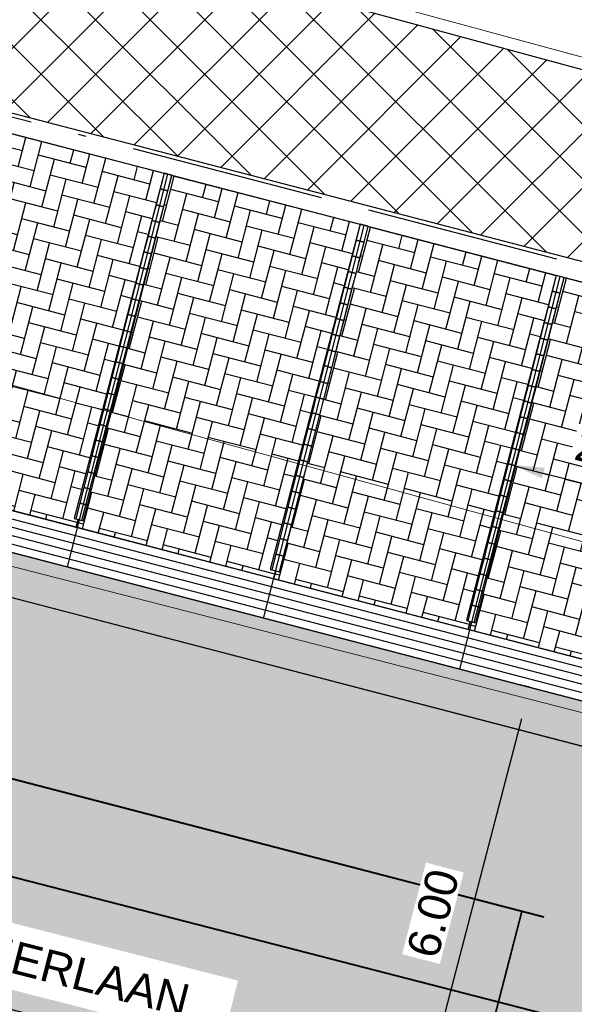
# Model space of a CAD drawing. Header units: metres. Extents: x 252743 to 254903, y 592696 to 593766.
# Tile 34 of 174: x 253735 to 253742, y 592953 to 592965. Entities that reach past the tile are written whole.
import ezdxf
from ezdxf.lldxf.tags import DXFTag

# ---------------------------------------------------------------- set-up
doc = ezdxf.new("R2010")
doc.units = ezdxf.units.M
for name, pattern in [('ACAD_ISO11W100', [33, 12, -3, 12, -3, 0, -3]), ('CENTER', [50.8, 31.75, -6.35, 6.35, -6.35]), ('HIDDEN', [9.525, 6.35, -3.175]), ('IMPORT-KG-KADASTRAAL-SO _2_', [0]), ('IMPORT-KG-PERCEEL-SO _2_', [0])]:
    doc.linetypes.add(name, pattern=pattern)
for name, color, linetype, lineweight in [('132034000_dwg', 8, 'Continuous', 5), ('B-BH-GR-BEPLANTING_CULTUUR_HEESTERS-G', 250, 'Continuous', 18), ('B-BH-KG-GRENS_KADASTRAAL-G', 250, 'IMPORT-KG-KADASTRAAL-SO _2_', 18), ('B-BH-KG-GRENS_PERCEEL-G', 250, 'IMPORT-KG-PERCEEL-SO _2_', 18), ('B-BH-VH-OPENVERHARDING-G', 250, 'Continuous', 18), ('N-RI-DWA-PVC', 12, 'CENTER', 40), ('N-RI-HWA-PVC', 150, 'ACAD_ISO11W100', 40), ('N-RI-HWA-PVC125 KOLKAANSLUITING', 140, 'HIDDEN', 35), ('N-woningen', 1, 'Continuous', 0)]:
    doc.layers.add(name, color=color, linetype=linetype, lineweight=lineweight)
for name, color, linetype in [('ALGEMEEN TEKST 200', 7, 'Continuous'), ('N-GR-ARC-GROENVOORZIENING-N', 82, 'Continuous'), ('N-WB-ARC-BETONSTEEN KF', 253, 'Continuous'), ('N-WB-ARC-SBS-KF-ROODBRUIN-PARKEREN', 24, 'Continuous'), ('N-WB-ARC-SBS-KF-ROODBRUIN-RIJBAAN', 24, 'Continuous'), ('N-WB-BAND TROTTOIRBAND 18 20', 7, 'ACAD_ISO11W100'), ('N-WB-KANTVERHARDING', 2, 'Continuous'), ('N-WB-MATERIAALGRENS', 1, 'Continuous'), ('N-WB-MOLGOOT GEBAKKEN DF', 8, 'Continuous')]:
    doc.layers.add(name, color=color, linetype=linetype)
doc.layers.add('B-WE-KG-GRENS_PERCEEL-G', color=7, linetype='KG-PERCEEL-SO', lineweight=18, true_color=0x00a6ff)
doc.layers.get('0').freeze()
doc.styles.add('N_STANDARD 200', font='arial.ttf', dxfattribs={"height": 0.4})
doc.styles.get("Standard").update_dxf_attribs({"font": 'simplex.shx'})
tags = doc.linetypes.add('KG-PERCEEL-SO', pattern='A,5.5,-2,["P",Standard,S=1.8,R=0,X=-0.5,Y=-0.9],-2,5.5,-2,[5,NLCS.SHX,S=0.75,R=0,X=0,Y=0],-2', length=19).pattern_tags.tags
tags[6] = DXFTag(74, 10)
doc.dimstyles.new('N_DIMENSION 200', dxfattribs={"dimtxt": 0.4, "dimasz": 0.4, "dimexe": 0.125, "dimexo": 0.125, "dimgap": 0.25, "dimtad": 1, "dimzin": 3, "dimdsep": 46, "dimtxsty": 'N_STANDARD 200', "dimcen": 0, "dimazin": 3, "dimtfac": 1, "dimtix": 1, "dimtmove": 2, "dimatfit": 3, "dimfxl": 0.125, "dimfxlon": 1, "dimtfill": 1, "dimtolj": 1, "dimtzin": 0, "dimarcsym": 0})

# ---------------------------------------------------------------- blocks, each defined once
blk = doc.blocks.new('*D445')
at = {"layer": 'ALGEMEEN TEKST 200', "color": 0, "lineweight": -2, "transparency": 16777216}
for p, q in [((253741.261, 592957.065), (253741.14, 592957.096)), ((253739.85, 592951.645), (253741.16, 592956.678)), ((253739.749, 592951.258), (253739.628, 592951.29))]:
    blk.add_line(p, q, dxfattribs=at)
at = {"layer": 'ALGEMEEN TEKST 200', "color": 0, "transparency": 16777216}
for points in [[(253741.096, 592956.695), (253741.225, 592956.661), (253741.261, 592957.065)], [(253739.785, 592951.662), (253739.915, 592951.629), (253739.749, 592951.258)]]:
    blk.add_solid(points, dxfattribs=at)
at = {"layer": 'Defpoints', "color": 0, "transparency": 16777216}
for p in [(253741.261, 592957.065), (253741.261, 592957.065), (253739.749, 592951.258)]:
    blk.add_point(p, dxfattribs=at)
at = {"layer": 'ALGEMEEN TEKST 200', "color": 0, "transparency": 16777216, "insert": (253740.066, 592954.276), "char_height": 0.4, "attachment_point": 5, "rotation": 75.4061, "style": 'N_STANDARD 200', "bg_fill": 3, "box_fill_scale": 1.1, "bg_fill_color": 256, "bg_fill_true_color": 13158600, "bg_fill_transparency": 0}
blk.add_mtext('\\A1;6.00', dxfattribs=at)
blk = doc.blocks.new('*D471')
at = {"layer": 'ALGEMEEN TEKST 200', "color": 0, "lineweight": -2, "transparency": 16777216}
for p, q in [((253741.039, 592959.809), (253741.071, 592959.93)), ((253741.427, 592959.708), (253743.072, 592959.28)), ((253743.459, 592959.179), (253743.49, 592959.3))]:
    blk.add_line(p, q, dxfattribs=at)
at = {"layer": 'ALGEMEEN TEKST 200', "color": 0, "transparency": 16777216}
for points in [[(253741.443, 592959.773), (253741.41, 592959.644), (253741.039, 592959.809)], [(253743.088, 592959.345), (253743.055, 592959.216), (253743.459, 592959.179)]]:
    blk.add_solid(points, dxfattribs=at)
at = {"layer": 'Defpoints', "color": 0, "transparency": 16777216}
for p in [(253741.039, 592959.809), (253743.459, 592959.179), (253743.459, 592959.179)]:
    blk.add_point(p, dxfattribs=at)
at = {"layer": 'ALGEMEEN TEKST 200', "color": 0, "transparency": 16777216, "insert": (253742.364, 592959.934), "char_height": 0.4, "attachment_point": 5, "rotation": 345.4061, "style": 'N_STANDARD 200', "bg_fill": 3, "box_fill_scale": 1.1, "bg_fill_color": 256, "bg_fill_true_color": 13158600, "bg_fill_transparency": 0}
blk.add_mtext('\\A1;2.50', dxfattribs=at)
blk = doc.blocks.new('132034000_dwg_GWW-CAD Brk tekening 12A-1381409-Plot dakaanzicht')
at = {"layer": 'B-BH-KG-GRENS_KADASTRAAL-G', "color": 253, "linetype": 'Continuous', "lineweight": 9, "flags": 128}
blk.add_lwpolyline([(253730110, 592976850), (253727921, 592968635), (253754175, 592961514), (253756333, 592969808)], dxfattribs=at)
at = {"layer": 'B-BH-KG-GRENS_PERCEEL-G', "color": 253, "linetype": 'Continuous', "lineweight": 9, "flags": 128}
blk.add_lwpolyline([(253752912, 592970727), (253756333, 592969808), (253754175, 592961514), (253727921, 592968635), (253730110, 592976850)], dxfattribs=at)
blk = doc.blocks.new('132034000_dwg_GWW-CAD Bgt tekening 12A-1381416-Plot dakaanzicht')
at = {"layer": 'B-BH-GR-BEPLANTING_CULTUUR_HEESTERS-G', "color": 253, "lineweight": 9, "flags": 128}
blk.add_lwpolyline([(253754167, 592961516), (253754056, 592961148), (253753889, 592960721), (253753688, 592960308), (253753455, 592959912), (253753192, 592959536), (253752900, 592959181), (253752580, 592958851), (253752236, 592958548), (253751868, 592958272), (253751480, 592958027), (253751074, 592957813), (253750652, 592957632), (253750217, 592957484), (253749772, 592957372), (253749319, 592957295), (253748862, 592957255), (253748403, 592957250), (253747944, 592957282), (253747043, 592957454), (253727119, 592962918), (253728598, 592968451)], close=True, dxfattribs=at)
at = {"layer": 'B-BH-VH-OPENVERHARDING-G', "color": 253, "lineweight": 9, "flags": 128}
for points in [[(253750676, 592955764), (253750045, 592955598), (253749402, 592955481), (253748752, 592955415), (253748099, 592955399), (253747447, 592955436), (253746800, 592955523), (253746161, 592955660), (253724244, 592961282), (253724869, 592963519), (253727119, 592962918), (253747043, 592957454), (253747944, 592957282), (253748403, 592957250), (253748862, 592957255), (253749319, 592957295), (253749772, 592957372), (253750217, 592957484), (253750652, 592957632)], [(253673562, 592974542), (253688964, 592970491), (253690843, 592969995), (253710666, 592964765), (253724244, 592961282), (253746161, 592955660), (253746800, 592955523), (253747447, 592955436), (253748099, 592955399), (253748752, 592955415), (253749402, 592955481), (253750045, 592955598), (253750676, 592955764)]]:
    blk.add_lwpolyline(points, dxfattribs=at)
blk = doc.blocks.new('132034000_dwg-1357416-Plot dakaanzicht')
for name in ['132034000_dwg_GWW-CAD Brk tekening 12A-1381409-Plot dakaanzicht', '132034000_dwg_GWW-CAD Bgt tekening 12A-1381416-Plot dakaanzicht']:
    blk.add_blockref(name, (0, 0))

msp = doc.modelspace()

# ---------------------------------------------------------------- hatches: boundary and pattern name
at = {"layer": 'N-GR-ARC-GROENVOORZIENING-N'}
h = msp.add_hatch(dxfattribs=at)
h.set_pattern_fill('ANSI37', color=256, scale=0.15)
edge = h.paths.add_edge_path()
edge.add_line((253727.919, 592968.48), (253726.254, 592962.273))
edge.add_line((253726.254, 592962.273), (253728.368, 592961.718))
edge.add_line((253728.368, 592961.718), (253729.358, 592965.589))
edge.add_line((253729.358, 592965.589), (253749.197, 592960.424))
edge.add_line((253749.197, 592960.424), (253748.033, 592955.869))
edge.add_line((253748.033, 592955.869), (253748.321, 592955.795))
edge.add_line((253748.321, 592955.795), (253748.248, 592955.504))
edge.add_line((253748.248, 592955.504), (253749.729, 592955.122))
edge.add_arc((253750.722, 592959.47), 4.46, 257.1364, 293.9818)
edge.add_line((253752.535, 592955.395), (253754.089, 592961.382))
edge.add_line((253754.089, 592961.382), (253727.919, 592968.48))
at = {"layer": 'N-WB-ARC-SBS-KF-ROODBRUIN-PARKEREN'}
h = msp.add_hatch(dxfattribs=at)
h.set_pattern_fill('AR-HBONE', color=256, scale=0.002, angle=30.41)
h.set_pattern_definition([(75.41, (63.2185, -16.4614), (-0.14546126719, 0.24783361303), [0.6096, -0.2032]), (165.41, (63.26968, -16.26476), (-0.14546126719, 0.24783361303), [0.6096, -0.2032])])
h.paths.add_polyline_path([(253734.424, 592964.01), (253736.747, 592963.407), (253735.637, 592959.149), (253735.686, 592959.136), (253735.661, 592959.039), (253733.242, 592959.669), (253733.267, 592959.766), (253733.315, 592959.754)])
h = msp.add_hatch(dxfattribs=at)
h.set_pattern_fill('AR-HBONE', color=256, scale=0.002, angle=30.41)
h.set_pattern_definition([(75.41, (65.63785, -17.09133), (-0.14546126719, 0.24783361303), [0.6096, -0.2032]), (165.41, (65.68904, -16.89468), (-0.14546126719, 0.24783361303), [0.6096, -0.2032])])
h.paths.add_polyline_path([(253736.843, 592963.38), (253739.166, 592962.777), (253738.057, 592958.519), (253738.125, 592958.501), (253738.099, 592958.404), (253735.661, 592959.039), (253735.686, 592959.136), (253735.734, 592959.124)])
h = msp.add_hatch(dxfattribs=at)
h.set_pattern_fill('AR-HBONE', color=256, scale=0.002, angle=30.41)
h.set_pattern_definition([(75.41, (68.05722, -17.72125), (-0.14546126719, 0.24783361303), [0.6096, -0.2032]), (165.41, (68.1084, -17.5246), (-0.14546126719, 0.24783361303), [0.6096, -0.2032])])
h.paths.add_polyline_path([(253739.263, 592962.75), (253741.585, 592962.147), (253740.476, 592957.889), (253740.524, 592957.876), (253740.5, 592957.779), (253738.101, 592958.403), (253738.125, 592958.501), (253738.173, 592958.489)])
h = msp.add_hatch(dxfattribs=at)
h.set_pattern_fill('AR-HBONE', color=256, scale=0.002, angle=30.41)
h.set_pattern_definition([(75.41, (70.4764, -18.35113), (-0.14546126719, 0.24783361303), [0.6096, -0.2032]), (165.41, (70.52758, -18.15448), (-0.14546126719, 0.24783361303), [0.6096, -0.2032])])
h.paths.add_polyline_path([(253741.682, 592962.121), (253744.005, 592961.517), (253742.895, 592957.259), (253742.943, 592957.247), (253742.919, 592957.149), (253740.5, 592957.779), (253740.525, 592957.876), (253740.573, 592957.864)])
at = {"layer": 'N-WB-ARC-SBS-KF-ROODBRUIN-RIJBAAN'}
h = msp.add_hatch(dxfattribs=at)
h.set_pattern_fill('AR-BRSTD', color=256, scale=0.002, angle=74.95)
edge = h.paths.add_edge_path()
edge.add_line((253749.466, 592954.929), (253749.329, 592954.406))
edge.add_line((253749.329, 592954.406), (253703.952, 592966.221))
edge.add_line((253703.952, 592966.221), (253676.82, 592973.286))
edge.add_line((253676.82, 592973.286), (253666.374, 592976.005))
edge.add_arc((253666.868, 592975.915), 0.502, 75.1872, 169.6973, ccw=False)
edge.add_line((253666.996, 592976.401), (253669.897, 592975.647))
edge.add_line((253669.897, 592975.647), (253687.335, 592971.107))
edge.add_line((253687.335, 592971.107), (253711.583, 592964.792))
edge.add_line((253711.583, 592964.792), (253727.6, 592960.622))
edge.add_line((253727.6, 592960.622), (253749.466, 592954.929))
h = msp.add_hatch(dxfattribs=at)
h.set_pattern_fill('AR-HBONE', color=256, scale=0.002, angle=164.95)
edge = h.paths.add_edge_path()
edge.add_line((253663.09, 592975.076), (253665.035, 592974.567))
edge.add_arc((253665.221, 592975.551), 1.002, 259.3129, 345.3711)
edge.add_line((253666.19, 592975.298), (253666.374, 592976.005))
edge.add_line((253666.374, 592976.005), (253666.942, 592975.857))
edge.add_line((253666.942, 592975.857), (253686.697, 592970.715))
edge.add_line((253686.697, 592970.715), (253693.248, 592969.008))
edge.add_line((253693.248, 592969.008), (253717.778, 592962.621))
edge.add_line((253717.778, 592962.621), (253728.172, 592959.915))
edge.add_line((253728.172, 592959.915), (253747.616, 592954.852))
edge.add_line((253747.616, 592954.852), (253749.329, 592954.406))
edge.add_line((253749.329, 592954.406), (253749.466, 592954.929))
edge.add_arc((253750.725, 592959.767), 5, 255.4061, 300.4258)
edge.add_line((253753.257, 592955.456), (253758.219, 592947.007))
edge.add_line((253758.219, 592947.007), (253717.573, 592957.59))
edge.add_line((253717.573, 592957.59), (253701.122, 592961.874))
edge.add_line((253701.122, 592961.874), (253699.099, 592962.4))
edge.add_line((253699.099, 592962.4), (253682.164, 592966.81))
edge.add_line((253682.164, 592966.81), (253665.727, 592971.09))
edge.add_line((253665.727, 592971.09), (253665.143, 592971.242))
edge.add_line((253665.143, 592971.242), (253665.241, 592971.616))
edge.add_arc((253664.273, 592971.868), 1, 345.3798, 435.2164)
edge.add_line((253664.528, 592972.835), (253662.637, 592973.335))
edge.add_line((253662.637, 592973.335), (253663.09, 592975.076))
h = msp.add_hatch(dxfattribs=at)
h.set_pattern_fill('AR-BRSTD', color=256, scale=0.002, angle=74.95)
edge = h.paths.add_edge_path()
edge.add_line((253665.143, 592971.242), (253758.219, 592947.007))
edge.add_line((253758.219, 592947.007), (253758.742, 592946.872))
edge.add_line((253758.742, 592946.872), (253758.682, 592946.639))
edge.add_arc((253758.391, 592946.715), 0.3, 255.4063, 345.4455, ccw=False)
edge.add_line((253758.316, 592946.424), (253665.296, 592970.644))
edge.add_arc((253665.372, 592970.934), 0.3, 165.2716, 255.4063, ccw=False)
edge.add_line((253665.082, 592971.011), (253665.143, 592971.242))

# ---------------------------------------------------------------- linework, layer by layer
at = {"layer": 'B-WE-KG-GRENS_PERCEEL-G', "ltscale": 0.5}
msp.add_lwpolyline([(253756.333, 592969.808), (253754.175, 592961.514), (253727.921, 592968.635), (253730.11, 592976.85)], dxfattribs=at)
at = {"layer": 'N-GR-ARC-GROENVOORZIENING-N'}
msp.add_lwpolyline([(253727.919, 592968.48), (253726.254, 592962.273), (253728.368, 592961.718), (253729.358, 592965.589), (253749.197, 592960.424), (253748.033, 592955.869), (253748.321, 592955.795), (253748.248, 592955.504), (253749.729, 592955.122, 0.162168), (253752.535, 592955.395), (253754.089, 592961.382)], format="xyb", close=True, dxfattribs=at)
at = {"layer": 'N-RI-HWA-PVC125 KOLKAANSLUITING'}
msp.add_line((253740.333, 592951.106), (253741.162, 592954.299), dxfattribs=at)
at = {"layer": 'N-WB-ARC-BETONSTEEN KF'}
for points in [[(253736.794, 592963.188), (253736.844, 592963.382), (253736.747, 592963.407), (253736.697, 592963.213)], [(253736.745, 592962.994), (253736.794, 592963.188), (253736.697, 592963.213), (253736.648, 592963.019)], [(253736.695, 592962.801), (253736.745, 592962.994), (253736.648, 592963.019), (253736.598, 592962.825)], [(253736.646, 592962.607), (253736.695, 592962.801), (253736.598, 592962.825), (253736.549, 592962.632)], [(253739.214, 592962.558), (253739.263, 592962.752), (253739.166, 592962.777), (253739.117, 592962.583)], [(253736.596, 592962.413), (253736.646, 592962.607), (253736.549, 592962.632), (253736.499, 592962.438)], [(253739.164, 592962.364), (253739.214, 592962.558), (253739.117, 592962.583), (253739.067, 592962.389)], [(253736.547, 592962.219), (253736.596, 592962.413), (253736.499, 592962.438), (253736.45, 592962.244)], [(253739.115, 592962.171), (253739.164, 592962.364), (253739.067, 592962.389), (253739.018, 592962.195)], [(253736.497, 592962.025), (253736.547, 592962.219), (253736.45, 592962.244), (253736.4, 592962.05)], [(253739.065, 592961.977), (253739.115, 592962.171), (253739.018, 592962.195), (253738.968, 592962.002)], [(253736.448, 592961.832), (253736.497, 592962.025), (253736.4, 592962.05), (253736.351, 592961.856)], [(253741.633, 592961.928), (253741.682, 592962.122), (253741.586, 592962.147), (253741.536, 592961.953)], [(253739.016, 592961.783), (253739.065, 592961.977), (253738.968, 592962.002), (253738.919, 592961.808)], [(253741.583, 592961.734), (253741.633, 592961.928), (253741.536, 592961.953), (253741.486, 592961.759)], [(253736.398, 592961.638), (253736.448, 592961.832), (253736.351, 592961.856), (253736.301, 592961.663)], [(253738.966, 592961.589), (253739.016, 592961.783), (253738.919, 592961.808), (253738.869, 592961.614)], [(253741.534, 592961.541), (253741.583, 592961.734), (253741.486, 592961.759), (253741.437, 592961.565)], [(253736.348, 592961.444), (253736.398, 592961.638), (253736.301, 592961.663), (253736.252, 592961.469)], [(253738.916, 592961.396), (253738.966, 592961.589), (253738.869, 592961.614), (253738.82, 592961.42)], [(253741.484, 592961.347), (253741.534, 592961.541), (253741.437, 592961.565), (253741.387, 592961.372)], [(253736.299, 592961.25), (253736.348, 592961.444), (253736.252, 592961.469), (253736.202, 592961.275)], [(253738.867, 592961.202), (253738.916, 592961.396), (253738.82, 592961.42), (253738.77, 592961.227)], [(253741.435, 592961.153), (253741.484, 592961.347), (253741.387, 592961.372), (253741.338, 592961.178)], [(253736.249, 592961.057), (253736.299, 592961.25), (253736.202, 592961.275), (253736.152, 592961.081)], [(253738.817, 592961.008), (253738.867, 592961.202), (253738.77, 592961.227), (253738.72, 592961.033)], [(253736.2, 592960.863), (253736.249, 592961.057), (253736.152, 592961.081), (253736.103, 592960.888)], [(253741.385, 592960.959), (253741.435, 592961.153), (253741.338, 592961.178), (253741.288, 592960.984)], [(253738.768, 592960.814), (253738.817, 592961.008), (253738.72, 592961.033), (253738.671, 592960.839)], [(253741.336, 592960.766), (253741.385, 592960.959), (253741.288, 592960.984), (253741.239, 592960.79)], [(253736.15, 592960.669), (253736.2, 592960.863), (253736.103, 592960.888), (253736.053, 592960.694)], [(253738.718, 592960.62), (253738.768, 592960.814), (253738.671, 592960.839), (253738.621, 592960.645)], [(253736.101, 592960.475), (253736.15, 592960.669), (253736.053, 592960.694), (253736.004, 592960.5)], [(253741.286, 592960.572), (253741.336, 592960.766), (253741.239, 592960.79), (253741.189, 592960.597)], [(253738.669, 592960.427), (253738.718, 592960.62), (253738.621, 592960.645), (253738.572, 592960.451)], [(253741.237, 592960.378), (253741.286, 592960.572), (253741.189, 592960.597), (253741.14, 592960.403)], [(253736.051, 592960.282), (253736.101, 592960.475), (253736.004, 592960.5), (253735.954, 592960.306)], [(253738.619, 592960.233), (253738.669, 592960.427), (253738.572, 592960.451), (253738.522, 592960.258)], [(253741.187, 592960.184), (253741.237, 592960.378), (253741.14, 592960.403), (253741.09, 592960.209)], [(253736.002, 592960.088), (253736.051, 592960.282), (253735.954, 592960.306), (253735.905, 592960.113)], [(253738.57, 592960.039), (253738.619, 592960.233), (253738.522, 592960.258), (253738.473, 592960.064)], [(253741.137, 592959.991), (253741.187, 592960.184), (253741.09, 592960.209), (253741.041, 592960.015)], [(253735.952, 592959.894), (253736.002, 592960.088), (253735.905, 592960.113), (253735.855, 592959.919)], [(253738.52, 592959.845), (253738.57, 592960.039), (253738.473, 592960.064), (253738.423, 592959.87)], [(253741.088, 592959.797), (253741.137, 592959.991), (253741.041, 592960.015), (253740.991, 592959.822)], [(253735.903, 592959.7), (253735.952, 592959.894), (253735.855, 592959.919), (253735.806, 592959.725)], [(253738.471, 592959.652), (253738.52, 592959.845), (253738.423, 592959.87), (253738.374, 592959.676)], [(253735.853, 592959.506), (253735.903, 592959.7), (253735.806, 592959.725), (253735.756, 592959.531)], [(253741.038, 592959.603), (253741.088, 592959.797), (253740.991, 592959.822), (253740.941, 592959.628)], [(253738.421, 592959.458), (253738.471, 592959.652), (253738.374, 592959.676), (253738.324, 592959.483)], [(253740.989, 592959.409), (253741.038, 592959.603), (253740.941, 592959.628), (253740.892, 592959.434)], [(253735.803, 592959.313), (253735.853, 592959.506), (253735.756, 592959.531), (253735.707, 592959.337)], [(253738.371, 592959.264), (253738.421, 592959.458), (253738.324, 592959.483), (253738.275, 592959.289)], [(253740.939, 592959.216), (253740.989, 592959.409), (253740.892, 592959.434), (253740.842, 592959.24)], [(253735.754, 592959.119), (253735.803, 592959.313), (253735.707, 592959.337), (253735.657, 592959.144)], [(253738.322, 592959.07), (253738.371, 592959.264), (253738.275, 592959.289), (253738.225, 592959.095)], [(253740.89, 592959.022), (253740.939, 592959.216), (253740.842, 592959.24), (253740.793, 592959.047)], [(253738.272, 592958.877), (253738.322, 592959.07), (253738.225, 592959.095), (253738.175, 592958.901)], [(253740.84, 592958.828), (253740.89, 592959.022), (253740.793, 592959.047), (253740.743, 592958.853)], [(253738.223, 592958.683), (253738.272, 592958.877), (253738.175, 592958.901), (253738.126, 592958.708)], [(253740.791, 592958.634), (253740.84, 592958.828), (253740.743, 592958.853), (253740.694, 592958.659)], [(253738.173, 592958.489), (253738.223, 592958.683), (253738.126, 592958.708), (253738.076, 592958.514)], [(253740.741, 592958.44), (253740.791, 592958.634), (253740.694, 592958.659), (253740.644, 592958.465)], [(253740.692, 592958.247), (253740.741, 592958.44), (253740.644, 592958.465), (253740.595, 592958.271)], [(253740.642, 592958.053), (253740.692, 592958.247), (253740.595, 592958.271), (253740.545, 592958.078)], [(253740.592, 592957.859), (253740.642, 592958.053), (253740.545, 592958.078), (253740.496, 592957.884)]]:
    msp.add_lwpolyline(points, close=True, dxfattribs=at)
at = {"layer": 'N-WB-ARC-SBS-KF-ROODBRUIN-PARKEREN'}
for points in [[(253749.466, 592954.929), (253749.329, 592954.406), (253703.952, 592966.221), (253676.82, 592973.286), (253666.374, 592976.005, -0.437461), (253666.996, 592976.401), (253669.897, 592975.647), (253687.335, 592971.107), (253711.583, 592964.792), (253727.6, 592960.622)], [(253663.09, 592975.076), (253665.035, 592974.567, 0.394204), (253666.19, 592975.298), (253666.374, 592976.005), (253666.942, 592975.857), (253686.697, 592970.715), (253693.248, 592969.008), (253717.778, 592962.621), (253728.172, 592959.915), (253747.616, 592954.852), (253749.329, 592954.406), (253749.466, 592954.929, 0.199002), (253753.257, 592955.456), (253758.219, 592947.007), (253717.573, 592957.59), (253701.122, 592961.874), (253699.099, 592962.4), (253682.164, 592966.81), (253665.727, 592971.09), (253665.143, 592971.242), (253665.241, 592971.616, 0.413378), (253664.528, 592972.835), (253662.637, 592973.335)]]:
    msp.add_lwpolyline(points, format="xyb", close=True, dxfattribs=at)
for points in [[(253734.424, 592964.01), (253736.747, 592963.407), (253735.637, 592959.149), (253735.686, 592959.136), (253735.661, 592959.039), (253733.242, 592959.669), (253733.267, 592959.766), (253733.315, 592959.754)], [(253736.843, 592963.38), (253739.166, 592962.777), (253738.057, 592958.519), (253738.125, 592958.501), (253738.099, 592958.404), (253735.661, 592959.039), (253735.686, 592959.136), (253735.734, 592959.124)], [(253739.263, 592962.75), (253741.585, 592962.147), (253740.476, 592957.889), (253740.524, 592957.876), (253740.5, 592957.779), (253738.101, 592958.403), (253738.125, 592958.501), (253738.173, 592958.489)], [(253741.682, 592962.121), (253744.005, 592961.517), (253742.895, 592957.259), (253742.943, 592957.247), (253742.919, 592957.149), (253740.5, 592957.779), (253740.525, 592957.876), (253740.573, 592957.864)]]:
    msp.add_lwpolyline(points, close=True, dxfattribs=at)
at = {"layer": 'N-WB-BAND TROTTOIRBAND 18 20', "ltscale": 0.2}
msp.add_line((253729.88, 592965.401), (253748.654, 592960.513), dxfattribs=at)
at = {"layer": 'N-WB-KANTVERHARDING'}
for p, q in [((253729.83, 592965.208), (253748.604, 592960.32)), ((253735.557, 592958.55), (253736.795, 592963.394)), ((253737.979, 592957.929), (253739.216, 592962.764)), ((253740.395, 592957.29), (253741.634, 592962.134))]:
    msp.add_line(p, q, dxfattribs=at)
at = {"layer": 'N-WB-MATERIAALGRENS'}
msp.add_lwpolyline([(253728.426, 592960.923), (253747.781, 592955.884)], dxfattribs=at)
at = {"layer": 'N-WB-MOLGOOT GEBAKKEN DF'}
for points in [[(253728.388, 592960.83), (253747.763, 592955.785)], [(253728.333, 592960.741), (253747.768, 592955.681)], [(253728.129, 592960.587), (253747.871, 592955.447)], [(253728.251, 592960.659), (253747.799, 592955.569)]]:
    msp.add_lwpolyline(points, dxfattribs=at)
at = {"layer": 'N-woningen'}
msp.add_lwpolyline([(253756.333, 592969.808), (253730.11, 592976.85), (253727.921, 592968.635), (253754.175, 592961.514), (253756.333, 592969.808)], close=True, dxfattribs=at)

# ---------------------------------------------------------------- block references
at = {"layer": '132034000_dwg', "color": 253, "lineweight": 9, "xscale": 0.001, "yscale": 0.001, "zscale": 0.001}
msp.add_blockref('132034000_dwg-1357416-Plot dakaanzicht', (0, 0), dxfattribs=at)

# ---------------------------------------------------------------- next in the draw order: texts
at = {"layer": 'ALGEMEEN TEKST 200', "insert": (253729.062, 592955.437), "char_height": 0.4, "width": 8.62249, "attachment_point": 1, "rotation": 345.6636, "style": 'N_STANDARD 200', "bg_fill": 3, "box_fill_scale": 1.5, "bg_fill_color": 256, "bg_fill_transparency": 0}
msp.add_mtext('SECRETARIS HOLSCHERLAAN', dxfattribs=at)

# ---------------------------------------------------------------- next in the draw order: linework, layer by layer
at = {"layer": 'N-RI-HWA-PVC'}
msp.add_line((253755.952, 592950.46), (253688.63, 592967.936), dxfattribs=at)
at = {"layer": 'N-WB-KANTVERHARDING'}
msp.add_lwpolyline([(253727.842, 592960.559), (253748.136, 592955.275)], dxfattribs=at)

# ---------------------------------------------------------------- next in the draw order: dimensions: what is measured, and where the dimension line sits
at = {"layer": 'ALGEMEEN TEKST 200'}
for p1, p2, picture, middle in [((253741.039, 592959.809), (253743.459, 592959.179), '*D471', (253742.364, 592959.934)), ((253739.749, 592951.258), (253741.261, 592957.065), '*D445', (253740.066, 592954.276))]:
    dim = msp.add_aligned_dim(p1=p1, p2=p2, distance=0, dimstyle='N_DIMENSION 200', override={"dimfxl": 0.0125}, dxfattribs=at)
    dim.commit()
    dim.dimension.update_dxf_attribs({"geometry": picture, "text_midpoint": middle})

# ---------------------------------------------------------------- next in the draw order: linework, layer by layer
at = {"layer": 'N-RI-DWA-PVC'}
msp.add_line((253756.896, 592949.061), (253699.74, 592963.756), dxfattribs=at)

doc.saveas('drawing.dxf')
